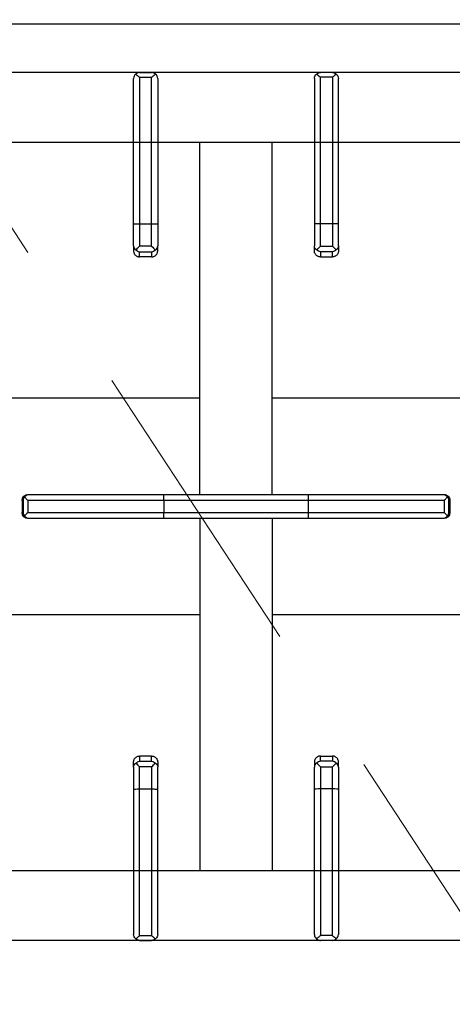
# Model space of a CAD drawing. Header units: millimetres. Extents: x -740 to 33545, y -26688 to 22494.
# Tile 93 of 256: x 9218 to 9236, y 10454 to 10495. Entities that reach past the tile are written whole.
import ezdxf

# ---------------------------------------------------------------- set-up
doc = ezdxf.new("R2010")
doc.units = ezdxf.units.MM
doc.header["$MEASUREMENT"] = 0
doc.linetypes.add('DASHED', pattern=[19.05, 12.7, -6.35])
doc.layers.get('Defpoints').update_dxf_attribs({"color": 252})
doc.layers.add('A_wyposażenie', color=252, linetype='Continuous', lineweight=9)
doc.layers.add('wymiarowanie', color=252, linetype='Continuous', lineweight=9)
doc.layers.add('PQ_200_2D', color=252, linetype='Continuous')
doc.layers.add('PQ_204_2D', color=252, linetype='Continuous')
doc.styles.add('styl2', font='simplex.shx')
doc.dimstyles.new('Skala 1-50', dxfattribs={"dimtxt": 12, "dimasz": 5, "dimexe": 1, "dimexo": 1, "dimgap": 1.5, "dimtad": 1, "dimdec": 1, "dimrnd": 0.5, "dimtxsty": 'styl2', "dimblk": 'ARCHTICK', "dimcen": 5, "dimadec": 0, "dimazin": 0, "dimtfac": 1, "dimtdec": 1, "dimtmove": 1, "dimatfit": 3, "dimldrblk": 'ARCHTICK', "dimfxl": 0, "dimlwd": -1, "dimlwe": -1, "dimarcsym": 0})

# ---------------------------------------------------------------- blocks, each defined once
blk = doc.blocks.new('dfghbnj')
at = {"layer": 'PQ_200_2D', "color": 8}
blk.add_line((5168.38, -17660.72), (5168.38, -17005.72), dxfattribs=at)
at = {"layer": 'PQ_204_2D', "color": 8}
for p, q in [((5188.38, -17657.22), (5188.38, -17091.22)), ((5548.38, -17657.22), (5548.38, -17091.22)), ((5363.38, -17287.95), (5363.38, -17288.37)), ((5365.88, -17285.45), (5370.88, -17285.45)), ((5365.88, -17285.9), (5365.88, -17285.45)), ((5365.88, -17285.9), (5370.88, -17285.9)), ((5365.88, -17287.81), (5370.88, -17287.81)), ((5365.88, -17344.2), (5365.88, -17287.81)), ((5370.88, -17285.45), (5370.88, -17285.9)), ((5370.88, -17287.81), (5370.88, -17344.2)), ((5373.38, -17288.37), (5373.38, -17287.95)), ((5363.38, -17288.37), (5363.38, -17344.26)), ((5373.38, -17344.26), (5373.38, -17288.37)), ((5251.14, -17331.71), (5190.85, -17331.71)), ((5260.28, -17331.71), (5251.14, -17331.71)), ((5260.28, -17331.71), (5262.42, -17331.71)), ((5476.47, -17331.71), (5474.34, -17331.71)), ((5476.47, -17331.71), (5485.62, -17331.71)), ((5485.62, -17331.71), (5545.9, -17331.71)), ((5188.38, -17334.21), (5188.38, -17339.21)), ((5188.38, -17334.21), (5188.38, -17339.21)), ((5190.37, -17334.21), (5190.37, -17339.21)), ((5190.37, -17334.21), (5251.19, -17334.21)), ((5251.19, -17334.21), (5251.19, -17339.21)), ((5251.19, -17334.21), (5260.39, -17334.21)), ((5260.39, -17339.21), (5260.39, -17334.21)), ((5264.85, -17334.21), (5262.75, -17334.21)), ((5262.75, -17334.21), (5262.75, -17339.21)), ((5264.85, -17339.21), (5264.85, -17334.21)), ((5471.9, -17339.21), (5471.9, -17334.21)), ((5471.9, -17334.21), (5474.01, -17334.21)), ((5474.01, -17334.21), (5474.01, -17339.21)), ((5485.56, -17334.21), (5476.36, -17334.21)), ((5476.36, -17339.21), (5476.36, -17334.21)), ((5485.56, -17334.21), (5485.56, -17339.21)), ((5546.38, -17334.21), (5485.56, -17334.21)), ((5546.38, -17334.21), (5546.38, -17339.21)), ((5548.38, -17334.21), (5548.38, -17339.21)), ((5548.38, -17334.21), (5548.38, -17339.21)), ((5251.19, -17339.21), (5190.37, -17339.21)), ((5260.39, -17339.21), (5251.19, -17339.21)), ((5262.75, -17339.21), (5264.85, -17339.21)), ((5474.01, -17339.21), (5471.9, -17339.21)), ((5476.36, -17339.21), (5485.56, -17339.21)), ((5485.56, -17339.21), (5546.38, -17339.21)), ((5190.85, -17341.71), (5251.14, -17341.71)), ((5251.14, -17341.71), (5260.28, -17341.71)), ((5262.42, -17341.71), (5260.28, -17341.71)), ((5363.38, -17344.26), (5363.38, -17404.15)), ((5365.88, -17344.2), (5370.88, -17344.2)), ((5365.88, -17404.2), (5365.88, -17344.2)), ((5370.88, -17344.2), (5370.88, -17404.2)), ((5373.38, -17404.15), (5373.38, -17344.26)), ((5474.34, -17341.71), (5476.47, -17341.71)), ((5485.62, -17341.71), (5476.47, -17341.71)), ((5545.9, -17341.71), (5485.62, -17341.71)), ((5363.38, -17359.22), (5217.36, -17359.22)), ((5373.38, -17359.22), (5519.4, -17359.22)), ((5363.38, -17389.22), (5217.36, -17389.22)), ((5373.38, -17389.22), (5519.4, -17389.22)), ((5363.38, -17404.15), (5363.38, -17460.03)), ((5365.88, -17404.2), (5370.88, -17404.2)), ((5365.88, -17460.59), (5365.88, -17404.2)), ((5370.88, -17404.2), (5370.88, -17460.59)), ((5373.38, -17460.03), (5373.38, -17404.15)), ((5188.38, -17414.22), (5188.38, -17409.22)), ((5188.38, -17414.22), (5188.38, -17409.22)), ((5190.37, -17414.22), (5190.37, -17409.22)), ((5251.19, -17409.22), (5190.37, -17409.22)), ((5190.85, -17406.72), (5251.14, -17406.72)), ((5251.14, -17406.72), (5260.28, -17406.72)), ((5251.19, -17414.22), (5251.19, -17409.22)), ((5260.39, -17409.22), (5251.19, -17409.22)), ((5262.42, -17406.72), (5260.28, -17406.72)), ((5260.39, -17409.22), (5260.39, -17414.22)), ((5262.75, -17409.22), (5264.85, -17409.22)), ((5262.75, -17414.22), (5262.75, -17409.22)), ((5264.85, -17409.22), (5264.85, -17414.22)), ((5471.9, -17409.22), (5471.9, -17414.22)), ((5474.01, -17409.22), (5471.9, -17409.22)), ((5474.01, -17414.22), (5474.01, -17409.22)), ((5474.34, -17406.72), (5476.47, -17406.72)), ((5476.36, -17409.22), (5485.56, -17409.22)), ((5476.36, -17409.22), (5476.36, -17414.22)), ((5485.62, -17406.72), (5476.47, -17406.72)), ((5485.56, -17409.22), (5546.38, -17409.22)), ((5485.56, -17414.22), (5485.56, -17409.22)), ((5545.9, -17406.72), (5485.62, -17406.72)), ((5546.38, -17414.22), (5546.38, -17409.22)), ((5548.38, -17414.22), (5548.38, -17409.22)), ((5548.38, -17414.22), (5548.38, -17409.22)), ((5190.37, -17414.22), (5251.19, -17414.22)), ((5251.19, -17414.22), (5260.39, -17414.22)), ((5264.85, -17414.22), (5262.75, -17414.22)), ((5471.9, -17414.22), (5474.01, -17414.22)), ((5485.56, -17414.22), (5476.36, -17414.22)), ((5546.38, -17414.22), (5485.56, -17414.22)), ((5251.14, -17416.72), (5190.85, -17416.72)), ((5260.28, -17416.72), (5251.14, -17416.72)), ((5260.28, -17416.72), (5262.42, -17416.72)), ((5476.47, -17416.72), (5474.34, -17416.72)), ((5476.47, -17416.72), (5485.62, -17416.72)), ((5485.62, -17416.72), (5545.9, -17416.72)), ((5363.38, -17460.03), (5363.38, -17460.45)), ((5365.27, -17462.4), (5371.48, -17462.4)), ((5365.88, -17460.59), (5370.88, -17460.59)), ((5365.88, -17462.5), (5370.88, -17462.5)), ((5365.88, -17462.95), (5365.88, -17462.5)), ((5365.88, -17462.95), (5370.88, -17462.95)), ((5370.88, -17462.5), (5370.88, -17462.95)), ((5373.38, -17460.45), (5373.38, -17460.03))]:
    blk.add_line(p, q, dxfattribs=at)
blk.add_lwpolyline([(5217.36, -17118.2), (5519.4, -17118.2), (5519.4, -17630.24), (5217.36, -17630.24)], close=True, dxfattribs=at)
for points in [[(5413.38, -17359.22), (5413.38, -17227.97, 1), (5323.38, -17227.97), (5323.38, -17359.22)], [(5323.38, -17389.22), (5323.38, -17517.97, 1), (5413.38, -17517.97), (5413.38, -17389.22)]]:
    blk.add_lwpolyline(points, format="xyb", dxfattribs=at)
for centre, major_axis, ratio, start_param, end_param in [((5365.88, -17287.95), (0, 2.5), 0.99863, 0, 1.570796), ((5365.88, -17288.37), (2.5, 0), 0.951091, 2.227228, 3.141593), ((5370.88, -17287.95), (0, 2.5), 0.99863, 4.712389, 6.283185), ((5370.88, -17288.37), (-2.5, 0), 0.951091, 3.141593, 4.055957), ((5476.47, -17334.21), (1.92, 1.92), 0.8391, 1.592613, 2.268928), ((5476.47, -17334.21), (0, 2.5), 0.84544, 0, 0.894481), ((5476.47, -17334.21), (-2.5, 2.5), 0.02182, 0.872665, 1.54898), ((5485.62, -17334.21), (0, 2.5), 0.02182, 0, 1.570796), ((5545.9, -17334.21), (0, 2.5), 0.948965, -0.895145, 0), ((5476.47, -17339.21), (-1.92, 1.92), 0.8391, 0.872665, 1.54898), ((5476.47, -17339.21), (2.5, 2.5), 0.02182, 1.592613, 2.268928), ((5476.47, -17339.21), (0, 2.5), 0.84544, 2.247111, 3.141593), ((5485.62, -17339.21), (0, 2.5), 0.02182, 1.570796, 3.141593), ((5545.9, -17339.21), (0, 2.5), 0.948965, 3.141593, 4.036737), ((5365.88, -17344.26), (-2.5, 0), 0.02182, -1.570796, 0), ((5370.88, -17344.26), (-2.5, 0), 0.02182, 3.141593, 4.712389), ((5365.88, -17404.15), (2.5, 0), 0.02182, 3.141593, 4.712389), ((5370.88, -17404.15), (2.5, 0), 0.02182, 4.712389, 6.283185), ((5190.85, -17409.22), (0, 2.5), 0.948965, 0, 0.895145), ((5251.14, -17409.22), (0, 2.5), 0.02182, 4.712389, 6.283185), ((5260.28, -17409.22), (0, 2.5), 0.84544, -0.894481, 0), ((5260.28, -17409.22), (2.5, 2.5), 0.02182, 4.734206, 5.410521), ((5260.28, -17409.22), (-1.92, 1.92), 0.8391, 4.014257, 4.690572), ((5251.14, -17414.22), (0, 2.5), 0.02182, 3.141593, 4.712389), ((5260.28, -17414.22), (-2.5, 2.5), 0.02182, 4.014257, 4.690572), ((5260.28, -17414.22), (1.92, 1.92), 0.8391, 4.734206, 5.410521), ((5190.85, -17414.22), (0, 2.5), 0.948965, 2.246448, 3.141593), ((5260.28, -17414.22), (0, 2.5), 0.84544, 3.141593, 4.036074), ((5365.88, -17460.03), (2.5, 0), 0.951091, 3.141593, 4.055957), ((5365.88, -17460.45), (0, 2.5), 0.99863, 1.570796, 3.141593), ((5365.88, -17459.06), (0, 3.44), 0.725954, 2.896194, 3.141593), ((5370.88, -17460.45), (0, 2.5), 0.99863, 3.141593, 4.712389), ((5370.88, -17459.06), (0, 3.44), 0.725954, 3.141593, 3.386992), ((5370.88, -17460.03), (-2.5, 0), 0.951091, 2.227228, 3.141593)]:
    blk.add_ellipse(centre, major_axis=major_axis, ratio=ratio, start_param=start_param, end_param=end_param, dxfattribs=at)
at = {"layer": 'PQ_204_2D', "color": 8, "extrusion": (0, 0, -1)}
for centre, major_axis, ratio, start_param, end_param in [((5190.85, -17334.21), (0, 2.5), 0.948965, -0.895145, 0), ((5251.14, -17334.21), (0, 2.5), 0.02182, 0, 1.570796), ((5260.28, -17334.21), (0, 2.5), 0.84544, 0, 0.894481), ((5260.28, -17334.21), (2.5, 2.5), 0.02182, 0.872665, 1.54898), ((5260.28, -17334.21), (-1.92, 1.92), 0.8391, 1.592613, 2.268928), ((5190.85, -17339.21), (0, 2.5), 0.948965, 3.141593, 4.036737), ((5251.14, -17339.21), (0, 2.5), 0.02182, 1.570796, 3.141593), ((5260.28, -17339.21), (0, 2.5), 0.84544, 2.247111, 3.141593), ((5260.28, -17339.21), (-2.5, 2.5), 0.02182, 1.592613, 2.268928), ((5260.28, -17339.21), (1.92, 1.92), 0.8391, 0.872665, 1.54898), ((5476.47, -17409.22), (1.92, 1.92), 0.8391, 4.014257, 4.690572), ((5476.47, -17409.22), (0, 2.5), 0.84544, -0.894481, 0), ((5476.47, -17409.22), (-2.5, 2.5), 0.02182, 4.734206, 5.410521), ((5485.62, -17409.22), (0, 2.5), 0.02182, 4.712389, 6.283185), ((5545.9, -17409.22), (0, 2.5), 0.948965, 0, 0.895145), ((5476.47, -17414.22), (-1.92, 1.92), 0.8391, 4.734206, 5.410521), ((5476.47, -17414.22), (2.5, 2.5), 0.02182, 4.014257, 4.690572), ((5485.62, -17414.22), (0, 2.5), 0.02182, 3.141593, 4.712389), ((5476.47, -17414.22), (0, 2.5), 0.84544, 3.141593, 4.036074), ((5545.9, -17414.22), (0, 2.5), 0.948965, 2.246448, 3.141593)]:
    blk.add_ellipse(centre, major_axis=major_axis, ratio=ratio, start_param=start_param, end_param=end_param, dxfattribs=at)
at = {"layer": 'PQ_204_2D', "color": 8}
for points, knots in [([(5364.35, -17286.49), (5364.54, -17286.33), (5364.76, -17286.2), (5365.13, -17286.04), (5365.28, -17286), (5365.58, -17285.93), (5365.73, -17285.91), (5365.88, -17285.9)], [11.914764, 11.914764, 11.914764, 11.914764, 12.773402, 12.773402, 13.350347, 13.350347, 13.927292, 13.927292, 13.927292, 13.927292]), ([(5365.88, -17287.81), (5365.88, -17287.81), (5365.87, -17287.81), (5365.87, -17287.81), (5365.87, -17287.81), (5365.87, -17287.81), (5365.87, -17287.81), (5365.87, -17287.81), (5365.87, -17287.81), (5365.87, -17287.8), (5365.86, -17287.8), (5365.86, -17287.79), (5365.85, -17287.79), (5365.84, -17287.78), (5365.83, -17287.77), (5365.8, -17287.75), (5365.78, -17287.73), (5365.72, -17287.67), (5365.68, -17287.63), (5365.54, -17287.51), (5365.43, -17287.42), (5365.22, -17287.23), (5365.11, -17287.14), (5364.89, -17286.95), (5364.78, -17286.85), (5364.57, -17286.67), (5364.46, -17286.58), (5364.35, -17286.49)], [8.188469, 8.188469, 8.188469, 8.188469, 8.190233, 8.190233, 8.191997, 8.191997, 8.195525, 8.195525, 8.202581, 8.202581, 8.216692, 8.216692, 8.244915, 8.244915, 8.301361, 8.301361, 8.414254, 8.414254, 8.640038, 8.640038, 9.091607, 9.091607, 9.543176, 9.543176, 9.994745, 9.994745, 10.458205, 10.458205, 10.458205, 10.458205]), ([(5370.88, -17285.9), (5371.02, -17285.91), (5371.17, -17285.93), (5371.47, -17286), (5371.62, -17286.04), (5371.99, -17286.2), (5372.21, -17286.33), (5372.4, -17286.49)], [0, 0, 0, 0, 0.576945, 0.576945, 1.153889, 1.153889, 2.012527, 2.012527, 2.012527, 2.012527]), ([(5372.4, -17286.49), (5372.29, -17286.58), (5372.18, -17286.67), (5371.97, -17286.85), (5371.86, -17286.95), (5371.64, -17287.14), (5371.53, -17287.23), (5371.32, -17287.42), (5371.21, -17287.51), (5371.08, -17287.63), (5371.03, -17287.67), (5370.97, -17287.73), (5370.95, -17287.75), (5370.92, -17287.77), (5370.91, -17287.78), (5370.9, -17287.79), (5370.89, -17287.79), (5370.89, -17287.8), (5370.89, -17287.8), (5370.88, -17287.81), (5370.88, -17287.81), (5370.88, -17287.81), (5370.88, -17287.81), (5370.88, -17287.81), (5370.88, -17287.81), (5370.88, -17287.81), (5370.88, -17287.81), (5370.88, -17287.81)], [5.918216, 5.918216, 5.918216, 5.918216, 6.381677, 6.381677, 6.833246, 6.833246, 7.284815, 7.284815, 7.736384, 7.736384, 7.962168, 7.962168, 8.07506, 8.07506, 8.131506, 8.131506, 8.159729, 8.159729, 8.173841, 8.173841, 8.180897, 8.180897, 8.184425, 8.184425, 8.186189, 8.186189, 8.187953, 8.187953, 8.187953, 8.187953]), ([(5188.38, -17334.21), (5188.38, -17334.07), (5188.4, -17333.92), (5188.47, -17333.62), (5188.52, -17333.47), (5188.68, -17333.08), (5188.82, -17332.86), (5189, -17332.65)], [0, 0, 0, 0, 0.576945, 0.576945, 1.153889, 1.153889, 2.068716, 2.068716, 2.068716, 2.068716]), ([(5189, -17332.65), (5189.17, -17332.86), (5189.37, -17333.08), (5189.71, -17333.47), (5189.84, -17333.62), (5190.11, -17333.92), (5190.25, -17334.07), (5190.37, -17334.21)], [11.858599, 11.858599, 11.858599, 11.858599, 12.773425, 12.773425, 13.35037, 13.35037, 13.927314, 13.927314, 13.927314, 13.927314]), ([(5262.42, -17331.71), (5262.57, -17331.71), (5262.73, -17331.73), (5263.04, -17331.79), (5263.2, -17331.84), (5263.5, -17331.97), (5263.64, -17332.05), (5263.91, -17332.23), (5264.03, -17332.34), (5264.25, -17332.56), (5264.35, -17332.68), (5264.53, -17332.96), (5264.6, -17333.1), (5264.73, -17333.41), (5264.77, -17333.57), (5264.84, -17333.9), (5264.85, -17334.06), (5264.85, -17334.21)], [3.776921, 3.776921, 3.776921, 3.776921, 4.248957, 4.248957, 4.720993, 4.720993, 5.193029, 5.193029, 5.665065, 5.665065, 6.135831, 6.135831, 6.606596, 6.606596, 7.077361, 7.077361, 7.548126, 7.548126, 7.548126, 7.548126]), ([(5474.34, -17331.71), (5474.18, -17331.71), (5474.03, -17331.73), (5473.71, -17331.79), (5473.56, -17331.84), (5473.26, -17331.97), (5473.11, -17332.05), (5472.85, -17332.23), (5472.72, -17332.34), (5472.51, -17332.56), (5472.41, -17332.68), (5472.23, -17332.96), (5472.15, -17333.1), (5472.02, -17333.41), (5471.98, -17333.57), (5471.92, -17333.9), (5471.9, -17334.06), (5471.9, -17334.21)], [3.776921, 3.776921, 3.776921, 3.776921, 4.248957, 4.248957, 4.720993, 4.720993, 5.193029, 5.193029, 5.665065, 5.665065, 6.135831, 6.135831, 6.606596, 6.606596, 7.077361, 7.077361, 7.548126, 7.548126, 7.548126, 7.548126]), ([(5547.76, -17332.65), (5547.58, -17332.86), (5547.38, -17333.08), (5547.04, -17333.47), (5546.91, -17333.62), (5546.64, -17333.92), (5546.51, -17334.07), (5546.38, -17334.21)], [11.858599, 11.858599, 11.858599, 11.858599, 12.773425, 12.773425, 13.35037, 13.35037, 13.927314, 13.927314, 13.927314, 13.927314]), ([(5548.38, -17334.21), (5548.37, -17334.07), (5548.35, -17333.92), (5548.28, -17333.62), (5548.23, -17333.47), (5548.07, -17333.08), (5547.93, -17332.86), (5547.76, -17332.65)], [0, 0, 0, 0, 0.576945, 0.576945, 1.153889, 1.153889, 2.068716, 2.068716, 2.068716, 2.068716]), ([(5189, -17340.78), (5188.82, -17340.57), (5188.68, -17340.35), (5188.52, -17339.96), (5188.47, -17339.81), (5188.4, -17339.51), (5188.38, -17339.36), (5188.38, -17339.21)], [11.858599, 11.858599, 11.858599, 11.858599, 12.773425, 12.773425, 13.35037, 13.35037, 13.927314, 13.927314, 13.927314, 13.927314]), ([(5190.37, -17339.21), (5190.25, -17339.36), (5190.11, -17339.51), (5189.84, -17339.81), (5189.71, -17339.96), (5189.37, -17340.35), (5189.17, -17340.57), (5189, -17340.78)], [0, 0, 0, 0, 0.576945, 0.576945, 1.153889, 1.153889, 2.068716, 2.068716, 2.068716, 2.068716]), ([(5264.85, -17339.21), (5264.85, -17339.37), (5264.84, -17339.53), (5264.77, -17339.86), (5264.73, -17340.02), (5264.6, -17340.33), (5264.53, -17340.47), (5264.35, -17340.75), (5264.25, -17340.87), (5264.03, -17341.09), (5263.91, -17341.2), (5263.64, -17341.38), (5263.5, -17341.46), (5263.2, -17341.59), (5263.04, -17341.64), (5262.73, -17341.7), (5262.57, -17341.71), (5262.42, -17341.71)], [15.096253, 15.096253, 15.096253, 15.096253, 15.567018, 15.567018, 16.037783, 16.037783, 16.508548, 16.508548, 16.979314, 16.979314, 17.45135, 17.45135, 17.923386, 17.923386, 18.395422, 18.395422, 18.867458, 18.867458, 18.867458, 18.867458]), ([(5471.9, -17339.21), (5471.9, -17339.37), (5471.92, -17339.53), (5471.98, -17339.86), (5472.02, -17340.02), (5472.15, -17340.33), (5472.23, -17340.47), (5472.41, -17340.75), (5472.51, -17340.87), (5472.72, -17341.09), (5472.85, -17341.2), (5473.11, -17341.38), (5473.26, -17341.46), (5473.56, -17341.59), (5473.71, -17341.64), (5474.03, -17341.7), (5474.18, -17341.71), (5474.34, -17341.71)], [15.096253, 15.096253, 15.096253, 15.096253, 15.567018, 15.567018, 16.037783, 16.037783, 16.508548, 16.508548, 16.979314, 16.979314, 17.45135, 17.45135, 17.923386, 17.923386, 18.395422, 18.395422, 18.867458, 18.867458, 18.867458, 18.867458]), ([(5546.38, -17339.21), (5546.51, -17339.36), (5546.64, -17339.51), (5546.91, -17339.81), (5547.04, -17339.96), (5547.38, -17340.35), (5547.58, -17340.57), (5547.76, -17340.78)], [0, 0, 0, 0, 0.576945, 0.576945, 1.153889, 1.153889, 2.068716, 2.068716, 2.068716, 2.068716]), ([(5547.76, -17340.78), (5547.93, -17340.57), (5548.07, -17340.35), (5548.23, -17339.96), (5548.28, -17339.81), (5548.35, -17339.51), (5548.37, -17339.36), (5548.38, -17339.21)], [11.858599, 11.858599, 11.858599, 11.858599, 12.773425, 12.773425, 13.35037, 13.35037, 13.927314, 13.927314, 13.927314, 13.927314]), ([(5189, -17407.65), (5188.82, -17407.86), (5188.68, -17408.08), (5188.52, -17408.47), (5188.47, -17408.62), (5188.4, -17408.92), (5188.38, -17409.07), (5188.38, -17409.22)], [11.858599, 11.858599, 11.858599, 11.858599, 12.773425, 12.773425, 13.35037, 13.35037, 13.927314, 13.927314, 13.927314, 13.927314]), ([(5190.37, -17409.22), (5190.25, -17409.07), (5190.11, -17408.92), (5189.84, -17408.62), (5189.71, -17408.47), (5189.37, -17408.08), (5189.17, -17407.86), (5189, -17407.65)], [0, 0, 0, 0, 0.576945, 0.576945, 1.153889, 1.153889, 2.068716, 2.068716, 2.068716, 2.068716]), ([(5264.85, -17409.22), (5264.85, -17409.06), (5264.84, -17408.9), (5264.77, -17408.57), (5264.73, -17408.41), (5264.6, -17408.11), (5264.53, -17407.96), (5264.35, -17407.68), (5264.25, -17407.56), (5264.03, -17407.34), (5263.91, -17407.23), (5263.64, -17407.05), (5263.5, -17406.97), (5263.2, -17406.84), (5263.04, -17406.79), (5262.73, -17406.73), (5262.57, -17406.72), (5262.42, -17406.72)], [15.096253, 15.096253, 15.096253, 15.096253, 15.567018, 15.567018, 16.037783, 16.037783, 16.508548, 16.508548, 16.979314, 16.979314, 17.45135, 17.45135, 17.923386, 17.923386, 18.395422, 18.395422, 18.867458, 18.867458, 18.867458, 18.867458]), ([(5471.9, -17409.22), (5471.9, -17409.06), (5471.92, -17408.9), (5471.98, -17408.57), (5472.02, -17408.41), (5472.15, -17408.11), (5472.23, -17407.96), (5472.41, -17407.68), (5472.51, -17407.56), (5472.72, -17407.34), (5472.85, -17407.23), (5473.11, -17407.05), (5473.26, -17406.97), (5473.56, -17406.84), (5473.71, -17406.79), (5474.03, -17406.73), (5474.18, -17406.72), (5474.34, -17406.72)], [15.096253, 15.096253, 15.096253, 15.096253, 15.567018, 15.567018, 16.037783, 16.037783, 16.508548, 16.508548, 16.979314, 16.979314, 17.45135, 17.45135, 17.923386, 17.923386, 18.395422, 18.395422, 18.867458, 18.867458, 18.867458, 18.867458]), ([(5546.38, -17409.22), (5546.51, -17409.07), (5546.64, -17408.92), (5546.91, -17408.62), (5547.04, -17408.47), (5547.38, -17408.08), (5547.58, -17407.86), (5547.76, -17407.65)], [0, 0, 0, 0, 0.576945, 0.576945, 1.153889, 1.153889, 2.068716, 2.068716, 2.068716, 2.068716]), ([(5547.76, -17407.65), (5547.93, -17407.86), (5548.07, -17408.08), (5548.23, -17408.47), (5548.28, -17408.62), (5548.35, -17408.92), (5548.37, -17409.07), (5548.38, -17409.22)], [11.858599, 11.858599, 11.858599, 11.858599, 12.773425, 12.773425, 13.35037, 13.35037, 13.927314, 13.927314, 13.927314, 13.927314]), ([(5188.38, -17414.22), (5188.38, -17414.36), (5188.4, -17414.51), (5188.47, -17414.81), (5188.52, -17414.96), (5188.68, -17415.35), (5188.82, -17415.58), (5189, -17415.78)], [0, 0, 0, 0, 0.576945, 0.576945, 1.153889, 1.153889, 2.068716, 2.068716, 2.068716, 2.068716]), ([(5189, -17415.78), (5189.17, -17415.58), (5189.37, -17415.35), (5189.71, -17414.96), (5189.84, -17414.81), (5190.11, -17414.51), (5190.25, -17414.36), (5190.37, -17414.22)], [11.858599, 11.858599, 11.858599, 11.858599, 12.773425, 12.773425, 13.35037, 13.35037, 13.927314, 13.927314, 13.927314, 13.927314]), ([(5262.42, -17416.72), (5262.57, -17416.72), (5262.73, -17416.7), (5263.04, -17416.64), (5263.2, -17416.59), (5263.5, -17416.46), (5263.64, -17416.38), (5263.91, -17416.2), (5264.03, -17416.09), (5264.25, -17415.87), (5264.35, -17415.75), (5264.53, -17415.47), (5264.6, -17415.33), (5264.73, -17415.02), (5264.77, -17414.86), (5264.84, -17414.54), (5264.85, -17414.37), (5264.85, -17414.22)], [3.776921, 3.776921, 3.776921, 3.776921, 4.248957, 4.248957, 4.720993, 4.720993, 5.193029, 5.193029, 5.665065, 5.665065, 6.135831, 6.135831, 6.606596, 6.606596, 7.077361, 7.077361, 7.548126, 7.548126, 7.548126, 7.548126]), ([(5474.34, -17416.72), (5474.18, -17416.72), (5474.03, -17416.7), (5473.71, -17416.64), (5473.56, -17416.59), (5473.26, -17416.46), (5473.11, -17416.38), (5472.85, -17416.2), (5472.72, -17416.09), (5472.51, -17415.87), (5472.41, -17415.75), (5472.23, -17415.47), (5472.15, -17415.33), (5472.02, -17415.02), (5471.98, -17414.86), (5471.92, -17414.54), (5471.9, -17414.37), (5471.9, -17414.22)], [3.776921, 3.776921, 3.776921, 3.776921, 4.248957, 4.248957, 4.720993, 4.720993, 5.193029, 5.193029, 5.665065, 5.665065, 6.135831, 6.135831, 6.606596, 6.606596, 7.077361, 7.077361, 7.548126, 7.548126, 7.548126, 7.548126]), ([(5547.76, -17415.78), (5547.58, -17415.58), (5547.38, -17415.35), (5547.04, -17414.96), (5546.91, -17414.81), (5546.64, -17414.51), (5546.51, -17414.36), (5546.38, -17414.22)], [11.858599, 11.858599, 11.858599, 11.858599, 12.773425, 12.773425, 13.35037, 13.35037, 13.927314, 13.927314, 13.927314, 13.927314]), ([(5548.38, -17414.22), (5548.37, -17414.36), (5548.35, -17414.51), (5548.28, -17414.81), (5548.23, -17414.96), (5548.07, -17415.35), (5547.93, -17415.58), (5547.76, -17415.78)], [0, 0, 0, 0, 0.576945, 0.576945, 1.153889, 1.153889, 2.068716, 2.068716, 2.068716, 2.068716]), ([(5364.35, -17461.91), (5364.46, -17461.82), (5364.57, -17461.73), (5364.78, -17461.55), (5364.89, -17461.46), (5365.11, -17461.26), (5365.22, -17461.17), (5365.43, -17460.98), (5365.54, -17460.89), (5365.68, -17460.77), (5365.72, -17460.73), (5365.78, -17460.67), (5365.8, -17460.66), (5365.83, -17460.63), (5365.84, -17460.62), (5365.85, -17460.61), (5365.86, -17460.61), (5365.86, -17460.6), (5365.87, -17460.6), (5365.87, -17460.6), (5365.87, -17460.6), (5365.87, -17460.59), (5365.87, -17460.59), (5365.87, -17460.59), (5365.87, -17460.59), (5365.87, -17460.59), (5365.88, -17460.59), (5365.88, -17460.59)], [5.918733, 5.918733, 5.918733, 5.918733, 6.382193, 6.382193, 6.833762, 6.833762, 7.285331, 7.285331, 7.7369, 7.7369, 7.962685, 7.962685, 8.075577, 8.075577, 8.132023, 8.132023, 8.160246, 8.160246, 8.174358, 8.174358, 8.181413, 8.181413, 8.184941, 8.184941, 8.186705, 8.186705, 8.188469, 8.188469, 8.188469, 8.188469]), ([(5365.27, -17462.4), (5365.17, -17462.37), (5365.08, -17462.33), (5364.76, -17462.2), (5364.54, -17462.07), (5364.35, -17461.91)], [0.785194, 0.785194, 0.785194, 0.785194, 1.153889, 1.153889, 2.012527, 2.012527, 2.012527, 2.012527]), ([(5370.88, -17460.59), (5370.88, -17460.59), (5370.88, -17460.59), (5370.88, -17460.59), (5370.88, -17460.59), (5370.88, -17460.59), (5370.88, -17460.59), (5370.88, -17460.6), (5370.88, -17460.6), (5370.89, -17460.6), (5370.89, -17460.6), (5370.89, -17460.61), (5370.9, -17460.61), (5370.91, -17460.62), (5370.92, -17460.63), (5370.95, -17460.66), (5370.97, -17460.67), (5371.03, -17460.73), (5371.08, -17460.77), (5371.21, -17460.89), (5371.32, -17460.98), (5371.53, -17461.17), (5371.64, -17461.26), (5371.86, -17461.46), (5371.97, -17461.55), (5372.18, -17461.73), (5372.29, -17461.82), (5372.4, -17461.91)], [8.187953, 8.187953, 8.187953, 8.187953, 8.189716, 8.189716, 8.19148, 8.19148, 8.195008, 8.195008, 8.202064, 8.202064, 8.216176, 8.216176, 8.244399, 8.244399, 8.300845, 8.300845, 8.413737, 8.413737, 8.639521, 8.639521, 9.09109, 9.09109, 9.542659, 9.542659, 9.994228, 9.994228, 10.457689, 10.457689, 10.457689, 10.457689]), ([(5372.4, -17461.91), (5372.21, -17462.07), (5371.99, -17462.2), (5371.68, -17462.33), (5371.58, -17462.37), (5371.48, -17462.4)], [11.914787, 11.914787, 11.914787, 11.914787, 12.773425, 12.773425, 13.14212, 13.14212, 13.14212, 13.14212])]:
    blk.add_open_spline(points, degree=3, knots=knots, dxfattribs=at)
blk = doc.blocks.new('_ArchTick')
at = {"color": 0, "linetype": 'ByBlock', "const_width": 0.15}
blk.add_lwpolyline([(-0.5, -0.5), (0.5, 0.5)], dxfattribs=at)
blk = doc.blocks.new('*D2199')
at = {"layer": 'Defpoints', "color": 0}
for p in [(8932.185, 10460.603), (9368.185, 10460.603), (9368.185, 10449.072)]:
    blk.add_point(p, dxfattribs=at)
at = {"layer": 'wymiarowanie', "color": 0}
for p, q in [((8932.185, 10454.072), (8932.185, 10448.072)), ((9368.185, 10454.072), (9368.185, 10448.072)), ((8932.185, 10449.072), (9368.185, 10449.072))]:
    blk.add_line(p, q, dxfattribs=at)
at = {"layer": 'wymiarowanie', "color": 0, "xscale": 5, "yscale": 5, "zscale": 5, "rotation": 180}
blk.add_blockref('_ArchTick', (8932.185, 10449.072), dxfattribs=at)
at = {"layer": 'wymiarowanie', "color": 0, "xscale": 5, "yscale": 5, "zscale": 5}
blk.add_blockref('_ArchTick', (9368.185, 10449.072), dxfattribs=at)
at = {"layer": 'wymiarowanie', "color": 0, "insert": (9150.185, 10456.872), "char_height": 12, "attachment_point": 5, "style": 'styl2'}
blk.add_mtext('436', dxfattribs=at)

msp = doc.modelspace()

# ---------------------------------------------------------------- linework, layer by layer
at = {"layer": 'A_wyposażenie', "linetype": 'DASHED'}
msp.add_line((9270.185, 10405.523), (9090.185, 10680.023), dxfattribs=at)

# ---------------------------------------------------------------- block references
at = {"layer": 'A_wyposażenie', "xscale": -0.09999999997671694, "yscale": 0.09999999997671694, "zscale": 0.1, "rotation": 90}
msp.add_blockref('dfghbnj', (7489.164, 11011.478), dxfattribs=at)

# ---------------------------------------------------------------- dimensions: what is measured, and where the dimension line sits
at = {"layer": 'wymiarowanie'}
dim = msp.add_linear_dim(base=(9368.185, 10449.072), p1=(8932.185, 10460.603), p2=(9368.185, 10460.603), dimstyle='Skala 1-50', dxfattribs=at)
dim.commit()
dim.dimension.update_dxf_attribs({"geometry": '*D2199', "text_midpoint": (9150.185, 10456.872)})

doc.saveas('drawing.dxf')
